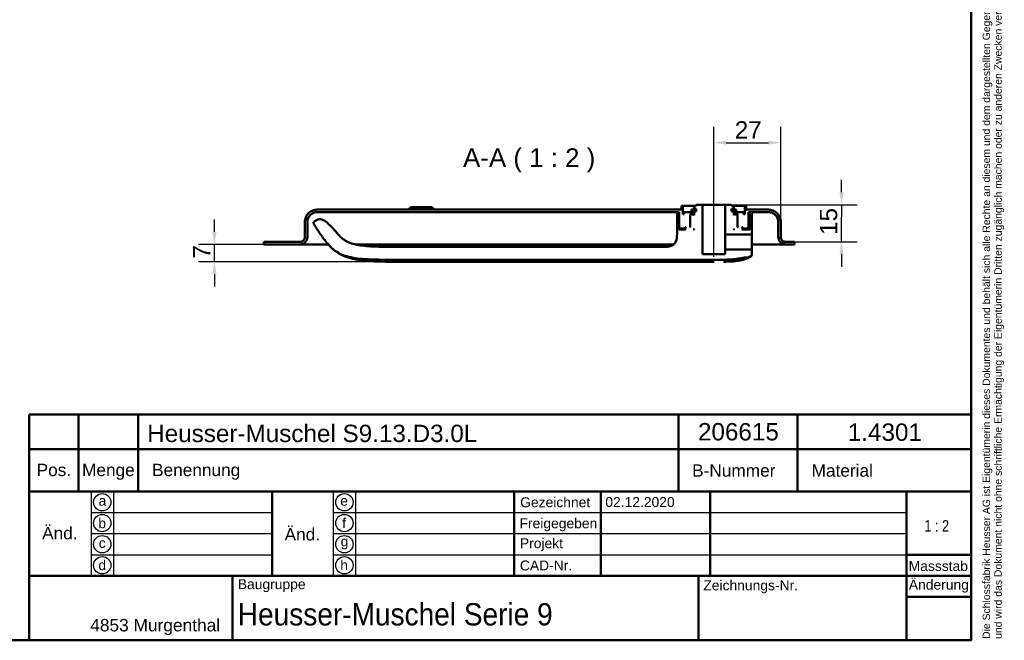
# Model space of a CAD drawing. Header units: millimetres. Extents: x 20 to 833, y 20 to 574.
# Tile 7 of 10: x 436 to 833, y 20 to 270. Entities that reach past the tile are written whole.
import ezdxf
from ezdxf.enums import TextEntityAlignment as Align

# ---------------------------------------------------------------- set-up
doc = ezdxf.new("R2010")
doc.units = ezdxf.units.MM
doc.header["$LTSCALE"] = 2
for name, color, linetype, lineweight in [('Bemaßungen(DIN)', 7, 'Continuous', 25), ('Mittellinie(DIN)', 7, 'Continuous', 25), ('Sichtbare Kanten(DIN)', 7, 'Continuous', 50), ('Skizziergeometrie(DIN)', 7, 'Continuous', 50), ('Skizzierlinie(DIN)', 7, 'Continuous', 25), ('Symbole(DIN)', 7, 'Continuous', 25)]:
    doc.layers.add(name, color=color, linetype=linetype, lineweight=lineweight)
doc.styles.add('Aktuell-DIN', font='arial.ttf')
doc.styles.add('Aktuell-DINGroßer Text', font='arial.ttf')
doc.styles.add('STANDARD-DIN~0', font='arial.ttf')
doc.styles.add('Textstil10', font='arial.ttf')
doc.styles.add('Textstil41', font='arial.ttf', dxfattribs={"width": 0.8})
doc.styles.add('Textstil83', font='arial.ttf', dxfattribs={"width": 0.8})
doc.dimstyles.new('CAD-LAN', dxfattribs={"dimscale": 2, "dimtxt": 3.5, "dimasz": 2.5, "dimexe": 3.175, "dimexo": 0, "dimgap": 0.8, "dimtad": 1, "dimrnd": 1e-08, "dimtxsty": 'STANDARD-DIN~0', "dimcen": 0.09, "dimdle": 10, "dimclrd": 250, "dimclre": 250, "dimclrt": 250, "dimadec": 0, "dimazin": 2, "dimtfac": 1, "dimtmove": 0, "dimatfit": 3, "dimfxl": 1, "dimtolj": 1, "dimtzin": 0, "dimlwd": 25, "dimlwe": 25, "dimarcsym": 0})

# ---------------------------------------------------------------- blocks, each defined once
blk = doc.blocks.new('Ränder Standardrahmen')
at = {"layer": 'Skizziergeometrie(DIN)', "flags": 128}
blk.add_lwpolyline([(10, 10), (10, 287), (410, 287), (410, 10), (10, 10)], dxfattribs=at)
blk = doc.blocks.new('Schriftfelder Heusser')
at = {"layer": 'Skizziergeometrie(DIN)'}
for p, q in [((101, 229.92), (101, 236.92)), ((101, 236.92), (291, 236.92)), ((111, 229.92), (111, 236.92)), ((123, 229.92), (123, 236.92)), ((232, 229.92), (232, 236.92)), ((256, 229.92), (256, 236.92)), ((291, 236.92), (291, 229.92)), ((101, 191.42), (101, 229.92)), ((101, 229.92), (291, 229.92)), ((111, 229.92), (111, 221.42)), ((123, 229.92), (123, 221.42)), ((232, 229.92), (232, 221.42)), ((256, 229.92), (256, 221.42)), ((291, 229.92), (291, 191.42)), ((101, 221.42), (291, 221.42)), ((150, 221.42), (150, 204.42)), ((198.85, 221.42), (198.85, 204.42)), ((216.35, 221.42), (216.35, 204.42)), ((238.35, 221.42), (238.35, 204.42)), ((278, 221.42), (278, 191.42)), ((278, 208.67), (291, 208.67)), ((101, 204.42), (291, 204.42)), ((142, 204.42), (142, 191.42)), ((236, 204.42), (236, 191.42)), ((278, 200.17), (291, 200.17)), ((291, 191.42), (101, 191.42))]:
    blk.add_line(p, q, dxfattribs=at)
at = {"layer": 'Skizzierlinie(DIN)'}
for p, q in [((113.5, 221.42), (113.5, 204.42)), ((118, 221.42), (118, 204.42)), ((162.35, 221.42), (162.35, 204.42)), ((166.85, 221.42), (166.85, 204.42)), ((113.5, 217.17), (150, 217.17)), ((162.35, 217.17), (278, 217.17)), ((113.5, 212.92), (150, 212.92)), ((162.35, 212.92), (278, 212.92)), ((113.5, 208.67), (150, 208.67)), ((162.35, 208.67), (278, 208.67))]:
    blk.add_line(p, q, dxfattribs=at)
for centre in [(115.75, 219.25), (164.6, 219.25), (115.75, 215.04), (164.6, 215.04), (115.75, 210.79), (164.6, 210.79), (115.75, 206.54), (164.6, 206.54)]:
    blk.add_circle(centre, 1.75, dxfattribs=at)
at = {"layer": 'Symbole(DIN)', "color": 7, "insert": (293.33, 191.7), "char_height": 1.5, "width": 182.3003, "attachment_point": 1, "rotation": 90, "line_spacing_factor": 0.944221, "style": 'Aktuell-DIN'}
blk.add_mtext('\\fArial|b0|i0;\\H1.5000;Die Schlossfabrik Heusser AG ist Eigentümerin dieses Dokumentes und behält sich alle Rechte an diesem und dem dargestellten Gegenstand vor. Der Empfänger anerkennt diese Rechte\\Pund wird das Dokument nicht ohne schriftliche Ermächtigung der Eigentümerin Dritten zugänglich machen oder zu anderen Zwecken verwenden, zu dem es ihm übergeben worden ist.\\P ', dxfattribs=at)
at = {"layer": 'Symbole(DIN)', "color": 179, "true_color": 0x262659, "style": 'Aktuell-DIN'}
for s, insert, char_height, attachment_point in [('Pos.', (106, 227), 2.489, 2), ('Menge', (117, 227), 2.489, 2), ('Benennung', (125.81, 225.38), 2.489, 4), ('B-Nummer', (234.74, 225.62), 2.489, 4), ('Material', (265.02, 225.62), 2.489, 5), ('\\fArial|b0|i0;a', (115.81, 219.53), 2, 5), ('\\fArial|b0|i0;e', (164.54, 219.53), 2, 5), ('\\fArial|b0|i0;Gezeichnet', (200.05, 219.23), 2, 4), ('\\fArial|b0|i0;b', (115.75, 215), 2, 5), ('\\fArial|b0|i0;f', (164.55, 215.06), 2, 5), ('\\fArial|b0|i0;Freigegeben', (199.92, 216), 2, 1), ('\\fArial|b0|i0;c', (115.75, 211.01), 2, 5), ('\\fArial|b0|i0;g', (164.63, 211.05), 2, 5), ('\\fArial|b0|i0;Projekt', (200, 211.98), 2, 1), ('\\fArial|b0|i0;d', (115.76, 206.55), 2, 5), ('\\fArial|b0|i0;h', (164.55, 206.57), 2, 5), ('\\fArial|b0|i0;CAD-Nr.', (200, 207.5), 2, 1), ('\\fArial|b0|i0;\\H2.0000;Massstab', (284.39, 206.37), 2, 5), ('\\fArial|b0|i0;\\H2.0000;Baugruppe', (143.1, 203.73), 2, 1), ('\\fArial|b0|i0;Zeichnungs-Nr.', (237, 203.5), 2, 1), ('\\fArial|b0|i0;\\H2.5000;4853 Murgenthal', (113.33, 192.46), 2.5, 7)]:
    blk.add_mtext(s, dxfattribs=dict(at, insert=insert, char_height=char_height, attachment_point=attachment_point))
at = {"layer": 'Symbole(DIN)', "color": 179, "true_color": 0x262659, "attachment_point": 5, "style": 'Aktuell-DIN'}
for s, insert, char_height, width in [('Änd.', (107.21, 213), 2.489, 12.3494), ('Änd.', (156.12, 212.76), 2.489, 12.3494), ('\\fArial|b0|i0;Änderung', (284.51, 202.33), 2, 12.1143)]:
    blk.add_mtext(s, dxfattribs=dict(at, insert=insert, char_height=char_height, width=width))
at = {"layer": 'Symbole(DIN)', "color": 7, "insert": (143.1, 196.62), "char_height": 4.5, "width": 90.18, "attachment_point": 4, "style": 'Aktuell-DIN'}
blk.add_mtext('\\fArial|b0|i0;\\W0.90;\\H4.5000;Heusser-Muschel Serie 9', dxfattribs=at)
at = {"layer": 'Symbole(DIN)', "color": 179, "true_color": 0x262659}
for tag, height, style, p in [('AUTOR', 2.49, 'Aktuell-DIN', (240.03, 219.26)), ('KONTROLLDATUM', 2, 'Textstil10', (217.42, 215.04)), ('KONTROLLIERT_VON', 2, 'Textstil10', (239.98, 215.05))]:
    blk.add_attdef(tag, text='', height=height, dxfattribs=dict(at, style=style)).set_placement(p, align=Align.MIDDLE_LEFT)
at = {"layer": 'Symbole(DIN)', "color": 179, "true_color": 0x262659, "style": 'Textstil10'}
blk.add_attdef('ERSTELLUNGSDATUM_001', (217.23, 218.29), '', height=2, dxfattribs=at)
at = {"layer": 'Symbole(DIN)', "color": 7, "style": 'Textstil83', "width": 0.8}
blk.add_attdef('Anfänglicher_Ansichtsmaßstab_001', (281.57, 213.34), '', height=2.3, dxfattribs=at)
at = {"layer": 'Symbole(DIN)', "color": 179, "true_color": 0x262659, "style": 'Textstil10'}
blk.add_attdef('PROJEKT', text='', height=2, dxfattribs=at).set_placement((217.77, 209.72), align=Align.BOTTOM_LEFT)
at = {"layer": 'Symbole(DIN)', "color": 7, "style": 'Textstil41', "width": 0.8}
blk.add_attdef('STATUS', text='', height=5, dxfattribs=at).set_placement((284.53, 195.86), align=Align.MIDDLE_CENTER)
blk = doc.blocks.new('*D23')
at = {"layer": 'Bemaßungen(DIN)', "color": 250, "linetype": 'Continuous', "lineweight": 25, "true_color": 0x3f3f3f, "transparency": 16777216}
for p, q in [((767.75, 200.61), (767.75, 205.61)), ((723.25, 195.61), (774.1, 195.61)), ((767.75, 195.61), (767.75, 190.61)), ((767.75, 185.61), (767.75, 190.61)), ((767.75, 180.61), (767.75, 185.61)), ((747.75, 180.61), (774.1, 180.61)), ((767.75, 175.61), (767.75, 170.61))]:
    blk.add_line(p, q, dxfattribs=at)
at = {"layer": 'Bemaßungen(DIN)', "color": 250, "linetype": 'Continuous', "true_color": 0x3f3f3f, "transparency": 16777216}
for points in [[(766.92, 200.61), (768.59, 200.61), (767.75, 195.61)], [(766.92, 175.61), (768.59, 175.61), (767.75, 180.61)]]:
    blk.add_solid(points, dxfattribs=at)
at = {"layer": 'Defpoints', "color": 0, "linetype": 'Continuous', "transparency": 16777216}
for p in [(723.25, 195.61), (767.75, 195.61), (747.75, 180.61)]:
    blk.add_point(p, dxfattribs=at)
at = {"layer": 'Bemaßungen(DIN)', "color": 250, "linetype": 'Continuous', "lineweight": 25, "true_color": 0x3f3f3f, "transparency": 16777216, "insert": (759, 183.4), "char_height": 7, "attachment_point": 1, "rotation": 90, "style": 'STANDARD-DIN~0'}
blk.add_mtext('\\A1;15', dxfattribs=at)
blk = doc.blocks.new('*D24')
at = {"layer": 'Bemaßungen(DIN)', "color": 250, "linetype": 'Continuous', "lineweight": 25, "true_color": 0x3f3f3f, "transparency": 16777216}
for p, q in [((716.25, 200.61), (716.25, 226.96)), ((743.25, 188.61), (743.25, 226.96)), ((721.25, 220.61), (738.25, 220.61))]:
    blk.add_line(p, q, dxfattribs=at)
at = {"layer": 'Bemaßungen(DIN)', "color": 250, "linetype": 'Continuous', "true_color": 0x3f3f3f, "transparency": 16777216}
for points in [[(721.25, 221.44), (721.25, 219.78), (716.25, 220.61)], [(738.25, 221.44), (738.25, 219.78), (743.25, 220.61)]]:
    blk.add_solid(points, dxfattribs=at)
at = {"layer": 'Defpoints', "color": 0, "linetype": 'Continuous', "transparency": 16777216}
for p in [(743.25, 220.61), (716.25, 200.61), (743.25, 188.61)]:
    blk.add_point(p, dxfattribs=at)
at = {"layer": 'Bemaßungen(DIN)', "color": 250, "linetype": 'Continuous', "lineweight": 25, "true_color": 0x3f3f3f, "transparency": 16777216, "insert": (724.68, 229.24), "char_height": 7, "attachment_point": 1, "style": 'STANDARD-DIN~0'}
blk.add_mtext('\\A1;27', dxfattribs=at)
blk = doc.blocks.new('*D25')
at = {"layer": 'Bemaßungen(DIN)', "color": 250, "linetype": 'Continuous', "lineweight": 25, "true_color": 0x3f3f3f, "transparency": 16777216}
for p, q in [((514.75, 184.61), (514.75, 189.61)), ((534.75, 179.61), (508.4, 179.61)), ((514.75, 172.61), (514.75, 179.61)), ((589.54, 172.61), (508.4, 172.61)), ((514.75, 167.61), (514.75, 162.61))]:
    blk.add_line(p, q, dxfattribs=at)
at = {"layer": 'Bemaßungen(DIN)', "color": 250, "linetype": 'Continuous', "true_color": 0x3f3f3f, "transparency": 16777216}
for points in [[(513.92, 184.61), (515.59, 184.61), (514.75, 179.61)], [(513.92, 167.61), (515.59, 167.61), (514.75, 172.61)]]:
    blk.add_solid(points, dxfattribs=at)
at = {"layer": 'Defpoints', "color": 0, "linetype": 'Continuous', "transparency": 16777216}
for p in [(514.75, 179.61), (534.75, 179.61), (589.54, 172.61)]:
    blk.add_point(p, dxfattribs=at)
at = {"layer": 'Bemaßungen(DIN)', "color": 250, "linetype": 'Continuous', "lineweight": 25, "true_color": 0x3f3f3f, "transparency": 16777216, "insert": (506.15, 173.85), "char_height": 7, "attachment_point": 1, "rotation": 90, "style": 'STANDARD-DIN~0'}
blk.add_mtext('\\A1;7', dxfattribs=at)

msp = doc.modelspace()

# ---------------------------------------------------------------- linework, layer by layer
at = {"layer": 'Mittellinie(DIN)', "linetype": 'Continuous'}
msp.add_line((716.252, 174.611), (716.252, 200.611), dxfattribs=at)
at = {"layer": 'Sichtbare Kanten(DIN)'}
for p, q in [((703.752, 195.111), (703.252, 195.111)), ((703.252, 195.111), (703.252, 193.611)), ((703.252, 195.111), (703.252, 193.611)), ((703.752, 191.811), (703.752, 195.111)), ((703.752, 195.111), (708.752, 195.111)), ((709.252, 195.611), (708.252, 194.611)), ((709.252, 195.611), (708.252, 194.611)), ((711.702, 195.611), (709.252, 195.611)), ((711.702, 175.611), (711.702, 195.611)), ((711.702, 195.611), (720.802, 195.611)), ((723.252, 195.611), (720.802, 195.611)), ((720.802, 195.611), (720.802, 183.611)), ((724.252, 194.611), (723.252, 195.611)), ((723.252, 195.611), (724.252, 194.611)), ((723.752, 195.111), (728.752, 195.111)), ((729.252, 195.111), (728.752, 195.111)), ((728.752, 195.111), (728.752, 191.811)), ((729.252, 193.611), (729.252, 195.111)), ((729.252, 195.111), (729.252, 193.611)), ((703.252, 193.611), (556.252, 193.611)), ((556.252, 192.611), (702.252, 192.611)), ((594.002, 194.611), (593.002, 193.611)), ((594.002, 194.611), (602.502, 194.611)), ((602.502, 194.611), (603.502, 193.611)), ((702.091, 192.111), (701.389, 192.111)), ((701.389, 192.111), (701.389, 184.6)), ((702.091, 185.611), (702.091, 192.111)), ((702.252, 192.111), (702.091, 192.111)), ((702.252, 192.611), (702.252, 186.211)), ((702.252, 192.611), (702.252, 186.211)), ((704.252, 191.811), (703.752, 191.811)), ((707.252, 192.611), (704.252, 192.611)), ((704.252, 192.611), (704.252, 191.811)), ((704.252, 191.811), (704.252, 192.611)), ((706.702, 191.611), (706.502, 191.811)), ((706.502, 191.811), (707.252, 191.811)), ((706.702, 186.811), (706.702, 191.611)), ((706.702, 191.611), (706.952, 191.611)), ((706.952, 191.611), (706.752, 191.411)), ((706.952, 191.611), (706.752, 191.411)), ((706.752, 191.411), (706.752, 186.611)), ((706.752, 191.411), (706.752, 186.611)), ((708.052, 191.611), (706.952, 191.611)), ((708.738, 193.711), (707.235, 193.711)), ((707.235, 193.711), (707.235, 192.811)), ((707.235, 193.711), (707.235, 192.811)), ((707.235, 192.811), (708.252, 192.811)), ((707.252, 191.811), (707.252, 192.611)), ((707.252, 192.611), (708.252, 192.611)), ((708.252, 191.811), (707.252, 191.811)), ((708.252, 191.411), (708.052, 191.611)), ((708.252, 191.611), (708.052, 191.611)), ((708.252, 194.611), (708.252, 193.911)), ((708.252, 194.611), (708.252, 193.911)), ((708.252, 193.911), (709.152, 193.911)), ((708.252, 192.811), (708.252, 191.411)), ((708.252, 192.811), (708.252, 191.411)), ((708.738, 192.811), (708.738, 193.711)), ((709.152, 193.711), (708.738, 193.711)), ((709.152, 192.811), (708.738, 192.811)), ((709.152, 193.911), (709.152, 192.811)), ((709.152, 192.811), (709.152, 193.911)), ((723.352, 192.811), (723.352, 193.911)), ((723.352, 193.911), (724.252, 193.911)), ((723.352, 192.811), (723.352, 193.911)), ((723.766, 193.711), (723.352, 193.711)), ((723.766, 192.811), (723.352, 192.811)), ((725.269, 193.711), (723.766, 193.711)), ((723.766, 193.711), (723.766, 192.811)), ((724.252, 193.911), (724.252, 194.611)), ((724.252, 194.611), (724.252, 193.911)), ((724.252, 191.411), (724.252, 192.811)), ((724.252, 192.811), (725.269, 192.811)), ((724.252, 192.811), (724.252, 191.411)), ((724.252, 192.611), (725.252, 192.611)), ((725.252, 191.811), (724.252, 191.811)), ((724.452, 191.611), (724.252, 191.411)), ((724.452, 191.611), (724.252, 191.611)), ((725.552, 191.611), (724.452, 191.611)), ((728.252, 192.611), (725.252, 192.611)), ((725.252, 192.611), (725.252, 191.811)), ((725.252, 191.811), (726.002, 191.811)), ((725.269, 192.811), (725.269, 193.711)), ((725.269, 193.711), (725.269, 192.811)), ((725.752, 191.411), (725.552, 191.611)), ((725.552, 191.611), (725.802, 191.611)), ((725.552, 191.611), (725.752, 191.411)), ((725.752, 186.611), (725.752, 191.411)), ((725.752, 191.411), (725.752, 186.611)), ((726.002, 191.811), (725.802, 191.611)), ((725.802, 191.611), (725.802, 186.811)), ((728.252, 191.811), (728.252, 192.611)), ((728.252, 191.811), (728.252, 192.611)), ((728.752, 191.811), (728.252, 191.811)), ((738.252, 193.611), (729.252, 193.611)), ((730.252, 186.211), (730.252, 192.611)), ((730.252, 192.611), (738.252, 192.611)), ((730.252, 192.611), (730.252, 186.211)), ((730.691, 192.111), (730.252, 192.111)), ((731.576, 192.111), (730.691, 192.111)), ((730.691, 192.111), (730.691, 185.611)), ((731.576, 183.811), (731.576, 192.111)), ((551.252, 188.611), (551.252, 182.611)), ((551.252, 182.611), (551.252, 188.611)), ((552.252, 182.611), (552.252, 188.611)), ((556.208, 189.513), (555.341, 188.983)), ((706.502, 186.611), (706.702, 186.811)), ((706.752, 186.811), (706.702, 186.811)), ((725.802, 186.811), (725.752, 186.811)), ((725.802, 186.811), (726.002, 186.611)), ((742.252, 188.611), (742.252, 182.611)), ((743.252, 182.611), (743.252, 188.611)), ((743.252, 188.611), (743.252, 188.611)), ((743.252, 182.611), (743.252, 188.611)), ((704.952, 185.611), (702.091, 185.611)), ((702.252, 186.211), (702.452, 186.011)), ((702.452, 186.011), (702.252, 186.211)), ((702.452, 186.011), (704.552, 186.011)), ((704.552, 186.011), (704.652, 186.111)), ((704.552, 186.011), (704.752, 186.011)), ((704.652, 186.111), (704.652, 186.611)), ((704.652, 186.611), (704.952, 186.611)), ((704.752, 186.111), (704.652, 186.111)), ((704.952, 186.611), (704.752, 186.411)), ((704.952, 186.611), (704.752, 186.411)), ((704.752, 186.411), (704.752, 185.811)), ((704.752, 186.411), (704.752, 185.811)), ((704.752, 185.811), (704.952, 185.611)), ((704.952, 185.611), (704.752, 185.811)), ((706.752, 186.611), (706.502, 186.611)), ((708.052, 185.611), (708.252, 185.811)), ((708.252, 185.611), (708.052, 185.611)), ((708.252, 185.811), (708.252, 185.611)), ((708.252, 185.811), (708.252, 185.611)), ((720.802, 183.611), (731.376, 183.611)), ((720.802, 180.611), (720.802, 183.611)), ((724.252, 185.611), (724.252, 185.811)), ((724.252, 185.811), (724.452, 185.611)), ((724.252, 185.811), (724.252, 185.611)), ((724.452, 185.611), (724.252, 185.611)), ((726.002, 186.611), (725.752, 186.611)), ((727.752, 186.411), (727.552, 186.611)), ((727.552, 186.611), (727.852, 186.611)), ((727.552, 186.611), (727.752, 186.411)), ((727.552, 185.611), (727.752, 185.811)), ((727.552, 185.611), (727.752, 185.811)), ((730.691, 185.611), (727.552, 185.611)), ((727.752, 185.811), (727.752, 186.411)), ((727.752, 186.411), (727.752, 185.811)), ((727.852, 186.111), (727.752, 186.111)), ((727.752, 186.011), (727.952, 186.011)), ((727.852, 186.611), (727.852, 186.111)), ((727.852, 186.111), (727.952, 186.011)), ((727.952, 186.011), (730.052, 186.011)), ((730.052, 186.011), (730.252, 186.211)), ((730.052, 186.011), (730.252, 186.211)), ((549.252, 180.611), (534.752, 180.611)), ((534.752, 180.611), (534.752, 179.611)), ((534.752, 180.581), (534.752, 180.581)), ((534.752, 179.611), (534.752, 180.581)), ((534.752, 179.611), (549.252, 179.611)), ((534.752, 179.611), (534.752, 179.611)), ((560.737, 179.611), (549.252, 179.611)), ((551.252, 182.611), (551.252, 182.611)), ((574.79, 179.611), (571.543, 179.611)), ((700.064, 179.611), (574.79, 179.611)), ((720.802, 177.611), (720.802, 180.611)), ((745.252, 179.611), (731.554, 179.611)), ((747.752, 180.611), (745.252, 180.611)), ((745.252, 179.611), (748.752, 179.611)), ((747.752, 180.581), (747.752, 180.611)), ((747.752, 180.581), (747.752, 180.611)), ((748.752, 180.581), (747.752, 180.581)), ((748.752, 179.611), (748.752, 180.581)), ((748.752, 179.611), (748.752, 180.581)), ((695.389, 178.6), (589.538, 178.6)), ((720.802, 175.611), (711.702, 175.611)), ((731.376, 177.611), (720.802, 177.611)), ((720.802, 177.611), (720.802, 175.611)), ((731.576, 175.835), (731.576, 177.411)), ((589.538, 173.427), (716.391, 173.426)), ((730.247, 174.402), (730.816, 174.659))]:
    msp.add_line(p, q, dxfattribs=at)
for points, degree, knots in [([(556.252, 193.611), (555.904, 193.611), (555.558, 193.575), (554.888, 193.434), (554.566, 193.332), (553.654, 192.934), (553.108, 192.554), (552.208, 191.62), (551.856, 191.079), (551.374, 189.89), (551.252, 189.256), (551.252, 188.611)], 3, [-0.78930523, -0.78930523, -0.78930523, -0.78930523, -0.68480532, -0.68480532, -0.58346864, -0.58346864, -0.38572109, -0.38572109, -0.19345948, -0.19345948, 0, 0, 0, 0]), ([(552.252, 188.611), (552.252, 188.889), (552.281, 189.166), (552.393, 189.702), (552.475, 189.959), (552.793, 190.689), (553.098, 191.126), (553.844, 191.846), (554.277, 192.128), (555.229, 192.513), (555.736, 192.611), (556.252, 192.611)], 3, [-0.63144419, -0.63144419, -0.63144419, -0.63144419, -0.54784426, -0.54784426, -0.46677491, -0.46677491, -0.30857687, -0.30857687, -0.15476759, -0.15476759, 0, 0, 0, 0]), ([(743.252, 188.611), (743.252, 188.959), (743.217, 189.305), (743.076, 189.975), (742.973, 190.297), (742.576, 191.209), (742.195, 191.754), (741.262, 192.654), (740.721, 193.007), (739.531, 193.489), (738.897, 193.611), (738.252, 193.611)], 3, [-0.78930523, -0.78930523, -0.78930523, -0.78930523, -0.68480532, -0.68480532, -0.58346864, -0.58346864, -0.38572109, -0.38572109, -0.19345948, -0.19345948, 0, 0, 0, 0]), ([(738.252, 192.611), (738.53, 192.611), (738.807, 192.582), (739.343, 192.47), (739.601, 192.387), (740.331, 192.069), (740.767, 191.765), (741.487, 191.018), (741.769, 190.585), (742.154, 189.634), (742.252, 189.127), (742.252, 188.611)], 3, [-0.63144419, -0.63144419, -0.63144419, -0.63144419, -0.54784426, -0.54784426, -0.46677491, -0.46677491, -0.30857687, -0.30857687, -0.15476758, -0.15476758, 0, 0, 0, 0]), ([(555.341, 188.983), (555.19, 188.89), (555.036, 188.796), (554.871, 188.627), (554.825, 188.569), (554.764, 188.439), (554.747, 188.374), (554.74, 188.218), (554.756, 188.132), (554.83, 187.908), (554.91, 187.766), (554.99, 187.627)], 3, [-0.17367895, -0.17367895, -0.17367895, -0.17367895, -0.12156866, -0.12156866, -0.09787758, -0.09787758, -0.07579482, -0.07579482, -0.04796725, -0.04796725, -0.00000831, -0.00000831, -0.00000831, -0.00000831]), ([(554.99, 187.627), (555.851, 186.13), (556.786, 184.68), (558.803, 181.892), (559.879, 180.561), (561.025, 179.287)], 3, [-1.0323292, -1.0323292, -1.0323292, -1.0323292, -0.5141271, -0.5141271, 0, 0, 0, 0]), ([(565.229, 183.048), (563.705, 184.618), (562.345, 186.395), (560.261, 188.353), (559.489, 189.004), (558.336, 189.599), (557.957, 189.75), (557.258, 189.863), (557.027, 189.838), (556.581, 189.741), (556.38, 189.618), (556.208, 189.513)], 3, [-0.50021575, -0.50021575, -0.50021575, -0.50021575, -0.23943298, -0.23943298, -0.13865835, -0.13865835, -0.09616056, -0.09616056, -0.06047166, -0.06047166, 0, 0, 0, 0]), ([(589.538, 178.6), (583.525, 178.6), (578.527, 178.599), (572.204, 179.381), (570.366, 179.824), (567.117, 181.222), (566.1, 182.15), (565.229, 183.048)], 3, [-1.2266395, -1.2266395, -1.2266395, -1.2266395, -0.691815, -0.691815, -0.3753769, -0.3753769, 0, 0, 0, 0]), ([(701.389, 184.6), (701.389, 183.472), (701.389, 182.389), (701.025, 181.007), (700.856, 180.592), (700.37, 179.874), (700.078, 179.586), (699.288, 179.069), (698.791, 178.894), (697.396, 178.6), (696.413, 178.6), (695.389, 178.6)], 3, [-1.1173827, -1.1173827, -1.1173827, -1.1173827, -0.7826773, -0.7826773, -0.6296804, -0.6296804, -0.4865248, -0.4865248, -0.3073079, -0.3073079, 0, 0, 0, 0]), ([(731.376, 183.611), (731.39, 183.611), (731.403, 183.612), (731.43, 183.618), (731.443, 183.622), (731.48, 183.638), (731.501, 183.653), (731.537, 183.69), (731.551, 183.712), (731.571, 183.759), (731.576, 183.785), (731.576, 183.811)], 3, [-0.031571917, -0.031571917, -0.031571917, -0.031571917, -0.027391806, -0.027391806, -0.023338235, -0.023338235, -0.015428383, -0.015428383, -0.007738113, -0.007738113, 0, 0, 0, 0]), ([(731.576, 183.811), (731.576, 183.811), (731.576, 183.811), (731.575, 183.77), (731.572, 183.586), (731.568, 183.289), (731.564, 182.887), (731.559, 182.401), (731.553, 181.659), (731.552, 181.028), (731.552, 180.611)], 3, [0, 0, 0, 0, 0.00001441, 0.06149449, 0.12297456, 0.18445463, 0.24593471, 0.30741478, 0.36889486, 0.49185516, 0.49185516, 0.49185516, 0.49185516]), ([(551.252, 182.611), (551.252, 182.472), (551.238, 182.333), (551.182, 182.065), (551.14, 181.936), (550.982, 181.571), (550.829, 181.353), (550.456, 180.993), (550.24, 180.852), (549.764, 180.66), (549.51, 180.611), (549.252, 180.611)], 3, [-0.31572209, -0.31572209, -0.31572209, -0.31572209, -0.27392213, -0.27392213, -0.23338746, -0.23338746, -0.15428844, -0.15428844, -0.07738379, -0.07738379, -0.00000193, -0.00000193, -0.00000193, -0.00000193]), ([(549.252, 179.611), (549.461, 179.611), (549.668, 179.632), (550.071, 179.717), (550.264, 179.778), (550.811, 180.017), (551.138, 180.245), (551.678, 180.805), (551.89, 181.13), (552.179, 181.843), (552.252, 182.224), (552.252, 182.611)], 3, [-0.47358314, -0.47358314, -0.47358314, -0.47358314, -0.41088319, -0.41088319, -0.35008119, -0.35008119, -0.23143265, -0.23143265, -0.11607569, -0.11607569, 0, 0, 0, 0]), ([(561.025, 179.287), (561.946, 178.265), (563.034, 177.143), (566.361, 175.286), (568.301, 174.647), (575.31, 173.427), (581.164, 173.427), (589.538, 173.427)], 3, [-5.3413361, -5.3413361, -5.3413361, -5.3413361, -3.87583, -3.87583, -2.5120678, -2.5120678, 0, 0, 0, 0]), ([(561.025, 179.287), (561.14, 179.161), (561.248, 179.041), (561.36, 178.92), (562.196, 178.018), (563.132, 177.162), (564.162, 176.464), (565.192, 175.766), (566.305, 175.211), (567.461, 174.768), (568.038, 174.547), (568.626, 174.352), (569.221, 174.181), (569.815, 174.009), (570.416, 173.86), (571.021, 173.729), (571.626, 173.598), (572.235, 173.485), (572.845, 173.386), (573.456, 173.288), (574.069, 173.204), (574.683, 173.131), (575.298, 173.058), (575.914, 172.997), (576.531, 172.945), (577.148, 172.893), (577.766, 172.849), (578.384, 172.813), (579.003, 172.777), (579.622, 172.748), (580.242, 172.724), (580.861, 172.7), (581.481, 172.681), (582.101, 172.667), (582.721, 172.652), (583.341, 172.642), (583.961, 172.634), (584.581, 172.626), (585.201, 172.621), (585.821, 172.618), (586.441, 172.615), (587.061, 172.613), (587.681, 172.612), (588.3, 172.612), (588.919, 172.612), (589.538, 172.612)], 3, [0, 0, 0, 0, 0.0498317, 0.0498317, 0.0498317, 0.4216322, 0.4216322, 0.4216322, 0.7934328, 0.7934328, 0.7934328, 0.979333, 0.979333, 0.979333, 1.1652333, 1.1652333, 1.1652333, 1.3511335, 1.3511335, 1.3511335, 1.5370338, 1.5370338, 1.5370338, 1.7229341, 1.7229341, 1.7229341, 1.9088343, 1.9088343, 1.9088343, 2.0947346, 2.0947346, 2.0947346, 2.2806348, 2.2806348, 2.2806348, 2.4665351, 2.4665351, 2.4665351, 2.6524353, 2.6524353, 2.6524353, 2.8383356, 2.8383356, 2.8383356, 3.024121, 3.024121, 3.024121, 3.024121]), ([(731.552, 180.611), (731.552, 180.193), (731.553, 179.562), (731.559, 178.821), (731.564, 178.334), (731.568, 177.933), (731.572, 177.636), (731.575, 177.451), (731.576, 177.411), (731.576, 177.411), (731.576, 177.411)], 3, [0, 0, 0, 0, 0.12296025, 0.1844403, 0.24592035, 0.3074004, 0.36888045, 0.4303605, 0.49184055, 0.49215551, 0.49215551, 0.49215551, 0.49215551]), ([(742.252, 182.611), (742.252, 182.402), (742.273, 182.194), (742.358, 181.792), (742.42, 181.599), (742.658, 181.052), (742.886, 180.725), (743.446, 180.185), (743.771, 179.973), (744.485, 179.684), (744.865, 179.611), (745.252, 179.611)], 3, [-0.47358314, -0.47358314, -0.47358314, -0.47358314, -0.41088319, -0.41088319, -0.35008119, -0.35008119, -0.23143265, -0.23143265, -0.11607569, -0.11607569, 0, 0, 0, 0]), ([(745.252, 180.611), (745.113, 180.611), (744.975, 180.625), (744.706, 180.681), (744.578, 180.722), (744.213, 180.881), (743.995, 181.033), (743.635, 181.407), (743.494, 181.623), (743.301, 182.099), (743.252, 182.353), (743.252, 182.611)], 3, [-0.31571433, -0.31571433, -0.31571433, -0.31571433, -0.27392213, -0.27392213, -0.23338746, -0.23338746, -0.15428844, -0.15428844, -0.07738379, -0.07738379, 0, 0, 0, 0]), ([(731.408, 175.038), (731.408, 175.038), (731.408, 175.038), (731.404, 175.033), (731.397, 175.024), (731.362, 174.979), (731.422, 175.029), (731.143, 174.716), (730.977, 174.583), (730.528, 174.329), (730.277, 174.205), (729.66, 173.945), (729.301, 173.81), (728.901, 173.68)], 3, [0, 0, 0, 0, 0.1363011, 0.1363011, 0.318937, 0.318937, 0.7756577, 0.7756577, 1.0136967, 1.0136967, 1.183389, 1.183389, 1.335601, 1.335601, 1.335601, 1.335601]), ([(730.816, 174.659), (730.953, 174.721), (731.089, 174.782), (731.284, 174.91), (731.352, 174.967), (731.465, 175.11), (731.503, 175.19), (731.576, 175.447), (731.576, 175.637), (731.576, 175.835)], 3, [-0.16488382, -0.16488382, -0.16488382, -0.16488382, -0.12161657, -0.12161657, -0.09145523, -0.09145523, -0.05932166, -0.05932166, -0.0000025, -0.0000025, -0.0000025, -0.0000025]), ([(731.576, 177.411), (731.576, 177.425), (731.574, 177.439), (731.569, 177.465), (731.564, 177.478), (731.549, 177.515), (731.533, 177.537), (731.496, 177.573), (731.474, 177.587), (731.427, 177.606), (731.401, 177.611), (731.376, 177.611)], 3, [-0.03157194, -0.03157194, -0.03157194, -0.03157194, -0.027392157, -0.027392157, -0.023338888, -0.023338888, -0.015429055, -0.015429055, -0.007738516, -0.007738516, 0, 0, 0, 0]), ([(589.538, 172.612), (589.539, 172.612), (591.124, 172.611), (594.296, 172.612), (600.636, 172.611), (610.15, 172.612), (622.839, 172.611), (637.106, 172.612), (652.959, 172.611), (668.826, 172.612), (684.682, 172.611), (697.358, 172.611), (706.911, 172.611), (713.245, 172.611), (716.389, 172.611)], 5, [0, 0, 0, 0, 0, 0, 0.0001149, 0.7929364, 1.585758, 3.1714011, 4.7570442, 6.3426873, 7.9283304, 9.5139735, 11.0996166, 12.6881676, 12.6881676, 12.6881676, 12.6881676, 12.6881676, 12.6881676]), ([(716.391, 173.426), (717.571, 173.426), (718.751, 173.424), (721.017, 173.444), (722.262, 173.467), (723.394, 173.54)], 3, [-0.70980307, -0.70980307, -0.70980307, -0.70980307, -0.34028588, -0.34028588, 0, 0, 0, 0]), ([(727.467, 173.284), (727.305, 173.246), (727.141, 173.21), (726.291, 173.035), (725.566, 172.924), (723.874, 172.737), (722.896, 172.683), (721.588, 172.643), (721.256, 172.636), (720.678, 172.626), (720.43, 172.623), (720.183, 172.621)], 3, [1.50304513, 1.50304513, 1.50304513, 1.50304513, 1.55602379, 1.55602379, 1.77468942, 1.77468942, 2.06796154, 2.06796154, 2.16738835, 2.16738835, 2.24159976, 2.24159976, 2.24159976, 2.24159976]), ([(723.394, 173.54), (723.882, 173.572), (724.374, 173.614), (725.299, 173.718), (725.74, 173.779), (726.175, 173.854)], 3, [-0.27987279, -0.27987279, -0.27987279, -0.27987279, -0.1329255, -0.1329255, -0.00064851, -0.00064851, -0.00064851, -0.00064851]), ([(726.176, 173.855), (726.771, 173.958), (727.401, 174.095), (728.681, 174.299), (729.316, 174.366), (729.953, 174.346)], 3, [-0.38718082, -0.38718082, -0.38718082, -0.38718082, -0.19115671, -0.19115671, -0.00002529, -0.00002529, -0.00002529, -0.00002529]), ([(726.841, 173.15), (726.944, 173.171), (727.3, 173.243), (727.863, 173.371), (728.38, 173.511), (728.822, 173.65), (729.123, 173.755), (729.25, 173.802)], 5, [0.34551975, 0.34551975, 0.34551975, 0.34551975, 0.34551975, 0.34551975, 0.39901306, 0.53186776, 0.64871378, 0.64871378, 0.64871378, 0.64871378, 0.64871378, 0.64871378]), ([(729.953, 174.345), (730.012, 174.344), (730.058, 174.341), (730.153, 174.36), (730.194, 174.379), (730.247, 174.402)], 3, [-0.035306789, -0.035306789, -0.035306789, -0.035306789, -0.017481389, -0.017481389, 0, 0, 0, 0])]:
    msp.add_open_spline(points, degree=degree, knots=knots, dxfattribs=at)

# ---------------------------------------------------------------- block references
at = {"xscale": 2, "yscale": 2, "zscale": 2}
msp.add_blockref('Ränder Standardrahmen', (0, 0), dxfattribs=at)
msp.add_blockref('Schriftfelder Heusser', (238, -362.833), dxfattribs=at).add_auto_attribs({'ERSTELLUNGSDATUM_001': '02.12.2020', 'Anfänglicher_Ansichtsmaßstab_001': '1 : 2'})

# ---------------------------------------------------------------- texts
at = {"layer": 'Symbole(DIN)', "color": 7, "insert": (615.079, 208.611), "char_height": 7.4676, "attachment_point": 7, "style": 'Aktuell-DINGroßer Text'}
msp.add_mtext('A-A ( 1 : 2 )', dxfattribs=at)
at = {"layer": 'Symbole(DIN)', "color": 7, "char_height": 7, "attachment_point": 1, "style": 'Aktuell-DIN'}
for s, insert, width in [('{\\fArial|b0|i0;\\H7.0000;Heusser-Muschel S9.13.D3.0L}', (487.659, 106.906), 133.15473), ('{\\fArial|b0|i0;\\H7.0000;206615}', (709.83, 107.58), 32.62043), ('{\\fArial|b0|i0;\\H7.0000;1.4301}', (770.274, 107.401), 29.89939)]:
    msp.add_mtext(s, dxfattribs=dict(at, insert=insert, width=width))

# ---------------------------------------------------------------- dimensions: what is measured, and where the dimension line sits
at = {"layer": 'Bemaßungen(DIN)', "color": 250, "linetype": 'Continuous', "lineweight": 25, "true_color": 0x3f3f3f}
for base, p1, p2, angle, override, picture, middle in [((743.252, 220.611), (716.252, 200.611), (743.252, 188.611), 180, {"dimgap": 0.8, "dimdec": 2, "dimtol": 0, "dimlim": 0, "dimtp": 0, "dimtm": 0, "dimtdec": 2, "dimtofl": 0, "dimatfit": 1}, '*D24', (729.752, 220.611)), ((767.752, 195.611), (747.752, 180.611), (723.252, 195.611), 90, {"dimgap": 0.8, "dimdec": 2, "dimtol": 0, "dimlim": 0, "dimtp": 0, "dimtm": 0, "dimtdec": 2, "dimtofl": 0}, '*D23', (767.752, 188.111)), ((514.752, 179.611), (589.538, 172.612), (534.752, 179.611), 90, {"dimgap": 0.8, "dimdec": 2, "dimtol": 0, "dimlim": 0, "dimtp": 0, "dimtm": 0, "dimtdec": 2, "dimtofl": 1, "dimatfit": 1}, '*D25', (514.752, 176.111))]:
    dim = msp.add_linear_dim(base=base, p1=p1, p2=p2, angle=angle, dimstyle='CAD-LAN', override=override, dxfattribs=at)
    dim.commit()
    dim.dimension.update_dxf_attribs({"geometry": picture, "text_midpoint": middle, "dimtype": 160})

doc.saveas('drawing.dxf')
